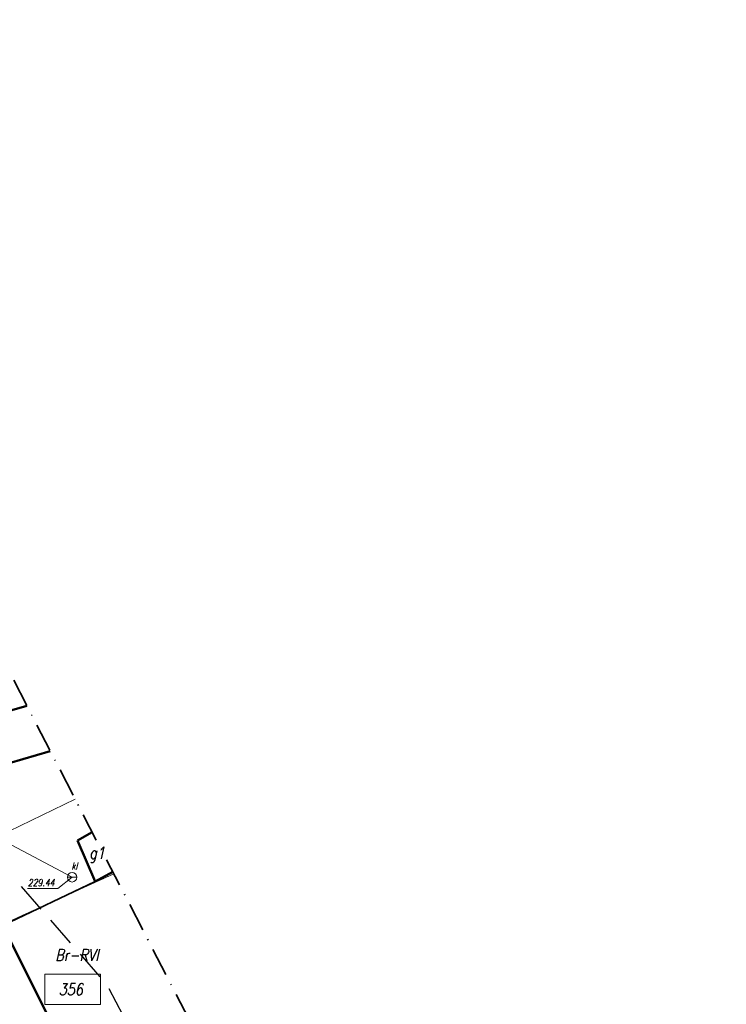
# Model space of a CAD drawing. Header units: millimetres. Extents: x 7436010 to 7436992, y 5663514 to 5666647.
# Tile 12 of 73: x 7436360 to 7436435, y 5663741 to 5663845. Entities that reach past the tile are written whole.
import ezdxf
from ezdxf.enums import TextEntityAlignment as Align

# ---------------------------------------------------------------- set-up
doc = ezdxf.new("R2010")
doc.units = ezdxf.units.MM
for name, pattern in [('$0$HIDDEN', [9.525, 6.35, -3.175]), ('2_EGBU_A', [0]), ('GAK', [3.5, 2, -0.75, 0, -0.75]), ('GDE', [0]), ('GUZ', [1.5, 1, -0.5])]:
    doc.linetypes.add(name, pattern=pattern)
for name, color, linetype, lineweight in [('1 OGRODZENIE', 7, 'BGT', 35), ('15 PRZEWODY KL', 34, 'Continuous', 18), ('31 SZAMBO OSADNIK', 34, 'Continuous', 18), ('43 RZĘDNE KL', 34, 'Continuous', 18), ('_DZIAŁKI DO POZWOLENIA', 110, 'Continuous', 9), ('_LINIA ROZ.LOKA', 4, '$0$HIDDEN', 30), ('DZIALKI_SYT-WYS_T_0', 7, 'Continuous', 18), ('EDZPD_L_1', 7, 'GDE', 18), ('EGBB_E_T_0', 7, 'Continuous', 18), ('EGBB_L_0', 7, '2_EGBU_A', 50), ('UŻYTKI LINIE', 96, 'GUZ', 18), ('UŻYTKI OZNACZENIE', 96, 'Continuous', 18), ('ZAKRES MAPY', 1, 'GAK', 35)]:
    doc.layers.add(name, color=color, linetype=linetype, lineweight=lineweight)
doc.layers.add('_map', color=7, linetype='Continuous')
doc.styles.add('K1_ACAD', font='romans.shx', dxfattribs={"width": 0.8, "oblique": 12})
doc.linetypes.add('BGT', pattern='A,3.75,[133,ltypeshp.shx,S=0.1875,R=0,X=0,Y=0],3.75', length=7.5)

# ---------------------------------------------------------------- blocks, each defined once
blk = doc.blocks.new('SZB')
at = {"linetype": 'Continuous'}
blk.add_line((-0.5, 0), (0.5, 0), dxfattribs=at)
blk.add_circle((0, 0), 0.5, dxfattribs=at)
blk = doc.blocks.new('STUDZ')
at = {"layer": '1 OGRODZENIE', "flags": 128}
blk.add_lwpolyline([(7436357.93, 5663749.45), (7436367.72, 5663754.1)], dxfattribs=at)
at = {"layer": '15 PRZEWODY KL', "flags": 128}
blk.add_lwpolyline([(7436365.28, 5663754.56), (7436350.66, 5663762.31)], dxfattribs=at)
at = {"layer": '43 RZĘDNE KL', "flags": 128}
blk.add_lwpolyline([(7436360.56, 5663753.38), (7436363.78, 5663753.38), (7436365.28, 5663754.56)], dxfattribs=at)
at = {"layer": 'EDZPD_L_1'}
for p, q in [((7436365.6, 5663762.84), (7436337.69, 5663749.27)), ((7436341.78, 5663742.24), (7436369.69, 5663754.92))]:
    blk.add_line(p, q, dxfattribs=at)
at = {"layer": 'EGBB_L_0'}
for p, q in [((7436353.42, 5663770.68), (7436360.49, 5663772.73)), ((7436354.77, 5663765.55), (7436362.97, 5663767.93)), ((7436365.84, 5663758.46), (7436367.42, 5663759.33)), ((7436365.84, 5663758.46), (7436367.72, 5663754.1)), ((7436367.72, 5663754.1), (7436369.59, 5663755.13)), ((7436357.93, 5663749.45), (7436362.88, 5663739.53))]:
    blk.add_line(p, q, dxfattribs=at)
at = {"layer": 'UŻYTKI LINIE', "flags": 128}
blk.add_lwpolyline([(7436341.78, 5663742.24), (7436369.69, 5663754.92)], dxfattribs=at)
at = {"layer": 'ZAKRES MAPY', "ltscale": 1.5}
blk.add_lwpolyline([(7436214.32, 5664064.98), (7436222.62, 5664010.82), (7436230.12, 5663943.99), (7436248.65, 5663869.32), (7436257.81, 5663817.45), (7436225.28, 5663809.49), (7436239.13, 5663761.43), (7436291.45, 5663747.95), (7436357.74, 5663551.42), (7436423.01, 5663550.19), (7436426.82, 5663608.65), (7436394.88, 5663706.24), (7436353.3, 5663786.62), (7436324.67, 5663863.48), (7436302.12, 5663964.1), (7436300.94, 5664023.12)], dxfattribs=at)
at = {"layer": '31 SZAMBO OSADNIK'}
blk.add_blockref('SZB', (7436365.28, 5663754.56), dxfattribs=at)
at = {"layer": '31 SZAMBO OSADNIK', "style": 'K1_ACAD', "oblique": 12, "width": 0.8}
blk.add_text('kl', height=0.75, dxfattribs=at).set_placement((7436365.22, 5663755.39))
at = {"layer": '43 RZĘDNE KL', "style": 'K1_ACAD', "oblique": 12, "width": 0.8}
blk.add_text('229.44', height=0.75, dxfattribs=at).set_placement((7436360.59, 5663753.63))
at = {"layer": 'DZIALKI_SYT-WYS_T_0', "style": 'K1_ACAD', "oblique": 12, "width": 0.8}
blk.add_text('356', height=1.25, dxfattribs=at).set_placement((7436365.14, 5663742.7), align=Align.MIDDLE)
at = {"layer": 'EGBB_E_T_0', "style": 'K1_ACAD', "oblique": 12, "width": 0.8}
blk.add_text('g1', height=1.25, dxfattribs=at).set_placement((7436367.92, 5663756.94), align=Align.MIDDLE)
at = {"layer": 'UŻYTKI OZNACZENIE', "style": 'K1_ACAD', "oblique": 12, "width": 0.8}
blk.add_text('Br-RVI', height=1.25, dxfattribs=at).set_placement((7436363.49, 5663746.96), align=Align.TOP_LEFT)

msp = doc.modelspace()

# ---------------------------------------------------------------- linework, layer by layer
at = {"layer": '_DZIAŁKI DO POZWOLENIA'}
msp.add_lwpolyline([(7436362.39, 5663744.29), (7436368.28, 5663744.29), (7436368.28, 5663741.09), (7436362.39, 5663741.09)], close=True, dxfattribs=at)
at = {"layer": '_LINIA ROZ.LOKA', "ltscale": 0.5, "flags": 128}
msp.add_lwpolyline([(7436769.82, 5666386.17), (7436785.63, 5666401.9), (7436777.17, 5666339.85), (7436769.64, 5666284.84), (7436763.69, 5666241.33), (7436758.71, 5666204.87), (7436747, 5666120.48), (7436746.67, 5666118.16), (7436746, 5666112.25), (7436742.68, 5666086.95), (7436737.87, 5666050.31), (7436735.79, 5666034.48), (7436729.16, 5665983.96), (7436725.41, 5665955.37), (7436721.16, 5665922.94), (7436716.68, 5665892.75), (7436714.65, 5665879.5), (7436710.7, 5665853.65), (7436705.91, 5665822.36), (7436701.24, 5665791.78), (7436696.68, 5665761.99), (7436693.36, 5665740.28), (7436692.49, 5665734.57), (7436691.24, 5665725.21), (7436686.82, 5665692.28), (7436686.24, 5665687.98), (7436687.02, 5665687.87), (7436687.8, 5665687.76), (7436688.43, 5665687.68), (7436689.73, 5665687.5), (7436691.7, 5665687.22), (7436695.05, 5665686.76), (7436699.59, 5665686.13), (7436703.87, 5665685.5), (7436710.05, 5665684.69), (7436704.14, 5665626.72), (7436692.35, 5665554.03), (7436684.4, 5665507.89), (7436678.95, 5665476.38), (7436678.11, 5665452.58), (7436669.82, 5665424.53), (7436658.74, 5665384.42), (7436649.92, 5665353.22), (7436656.07, 5665352.41), (7436640.53, 5665294.18), (7436627.07, 5665248.66), (7436617.8, 5665220.56), (7436609.03, 5665184.74), (7436597.09, 5665145.04), (7436586.74, 5665104.18), (7436580.26, 5665077.61), (7436551.4, 5665080.63), (7436544.13, 5665053.46), (7436541.65, 5665043.68), (7436535.65, 5665019.89), (7436527.28, 5664986.71), (7436518.85, 5664953.13), (7436540.24, 5664951.29), (7436527.27, 5664905.09), (7436512.89, 5664848.87), (7436512.75, 5664848.25), (7436491.25, 5664843.66), (7436490.45, 5664840.42), (7436488.75, 5664840.17), (7436485.59, 5664828.52), (7436480.77, 5664810.69), (7436477.56, 5664798.83), (7436470.05, 5664771.07), (7436466.78, 5664758.91), (7436461, 5664737.53), (7436453.38, 5664709.45), (7436450.49, 5664698.66), (7436449.29, 5664694.23), (7436447.88, 5664689), (7436444.73, 5664677.41), (7436439.73, 5664658.88), (7436430.8, 5664625.84), (7436422.09, 5664592.64), (7436411.81, 5664553.45), (7436402.82, 5664519.11), (7436395.06, 5664489.58), (7436386.91, 5664458.42), (7436380.7, 5664434.66), (7436376.52, 5664418.9), (7436373.4, 5664406.85), (7436371.23, 5664398.64), (7436365.4, 5664376.39), (7436360.19, 5664356.59), (7436358.97, 5664351.96), (7436370.07, 5664349.72), (7436345.74, 5664252.38), (7436338.1, 5664221.81), (7436346.56, 5664219.64), (7436332.96, 5664172.83), (7436327.71, 5664153.96), (7436320.71, 5664127.65), (7436315.85, 5664109.04), (7436293.51, 5664105.67), (7436291.78, 5664098.99), (7436311.25, 5664095.22), (7436305.86, 5664069.9), (7436301.25, 5664052.5), (7436298.26, 5664034.7), (7436295.23, 5664016.7), (7436294.2, 5663992.36), (7436295.68, 5663969.32), (7436298.86, 5663944.9), (7436305.05, 5663922.42), (7436309.37, 5663907.37), (7436310.08, 5663904.28), (7436287.94, 5663894.27), (7436287.89, 5663894.23), (7436289.29, 5663888.17), (7436307.22, 5663896.42), (7436313.56, 5663878.37), (7436316.82, 5663864.36), (7436323.1, 5663841.84), (7436323.62, 5663840.35), (7436302.73, 5663832.55), (7436306.08, 5663818.61), (7436328.59, 5663826.53), (7436335.3, 5663807.88), (7436346.49, 5663776.83), (7436347.27, 5663774.44), (7436325.84, 5663769.72), (7436328.27, 5663765.49), (7436328.27, 5663765.49), (7436337.73, 5663749.26), (7436355.95, 5663758.12), (7436369.04, 5663743.04), (7436379.22, 5663723.73), (7436386.59, 5663707.33), (7436393.78, 5663687.44), (7436394.54, 5663683.16), (7436386.12, 5663681.18), (7436375.06, 5663673.19), (7436376.66, 5663669.4), (7436378.04, 5663665.37), (7436383.14, 5663649.89), (7436385.45, 5663641.27), (7436392.56, 5663614.94), (7436402.77, 5663597.55), (7436404.55, 5663594.36), (7436398.14, 5663579.56), (7436383.47, 5663579.87), (7436383.47, 5663598.95), (7436383.54, 5663613.76), (7436381.27, 5663622.16), (7436375.49, 5663643.65), (7436374.49, 5663647.41), (7436373.19, 5663652.22), (7436366.81, 5663649.77), (7436363.11, 5663660.13), (7436369.06, 5663664.53), (7436367.98, 5663667.46), (7436362.42, 5663663.46), (7436351.03, 5663690.17), (7436348.92, 5663700.66), (7436355.28, 5663701.41), (7436350.01, 5663711.55), (7436342.68, 5663723.84), (7436323.69, 5663721.1), (7436294.62, 5663770.74), (7436268.86, 5663766.23), (7436263.07, 5663785.82), (7436260.04, 5663784.81), (7436254.69, 5663782.73), (7436252.46, 5663789.25), (7436260.43, 5663792.4), (7436278.16, 5663799.5), (7436285.7, 5663801.99), (7436278.82, 5663825.68), (7436273.4, 5663846.93), (7436269.39, 5663864.94), (7436284.57, 5663868.62), (7436282.66, 5663876.99), (7436274.79, 5663875.66), (7436272.43, 5663887.4), (7436280.04, 5663888.29), (7436279.11, 5663892.09), (7436269.52, 5663890.93), (7436263.1, 5663914.55), (7436258.6, 5663935.85), (7436251.25, 5663959.73), (7436247.77, 5663974.33), (7436257.81, 5663977.45), (7436257.7, 5663985.66), (7436257.6, 5663994.26), (7436254.81, 5664004.46), (7436251.48, 5664016.71), (7436250.55, 5664027.07), (7436249.49, 5664037.26), (7436242.69, 5664037.33), (7436241.68, 5664048.83), (7436240.9, 5664065.75), (7436219.89, 5664094.24), (7436221.99, 5664101.65), (7436224.11, 5664100.45), (7436249.12, 5664102.02), (7436242.68, 5664108.3), (7436226.64, 5664128.31), (7436226.02, 5664140.26), (7436224.84, 5664141.85), (7436219.24, 5664143.56), (7436189.72, 5664143.16), (7436172.24, 5664151.73), (7436160.04, 5664157.7), (7436156.65, 5664159.35), (7436144.81, 5664164.95), (7436142.54, 5664166.01), (7436135.05, 5664171.55), (7436122.04, 5664181.32), (7436108.22, 5664191.49), (7436106.94, 5664192.44), (7436096.69, 5664202.79), (7436089.7, 5664209.89), (7436082.36, 5664217.23), (7436065.98, 5664208.51), (7436054.19, 5664202.18), (7436048.15, 5664211.64), (7436077.49, 5664231.59), (7436078.11, 5664230.8), (7436082.88, 5664224.7), (7436088.01, 5664218.66), (7436091.26, 5664215.4), (7436100.88, 5664205.31), (7436105.44, 5664200.58), (7436107, 5664199), (7436108.61, 5664197.36), (7436109.38, 5664196.58), (7436109.54, 5664196.42), (7436113.39, 5664193.77), (7436117.54, 5664190.76), (7436126.19, 5664184.59), (7436131.52, 5664180.7), (7436136.12, 5664196.77), (7436147.66, 5664192.78), (7436144.07, 5664181.29), (7436141.62, 5664173.45), (7436149.98, 5664169.14), (7436161.93, 5664163.01), (7436166.87, 5664160.46), (7436176.13, 5664155.71), (7436190.6, 5664148.29), (7436211.64, 5664148.49), (7436219.97, 5664148.58), (7436227.76, 5664146.18), (7436230.92, 5664142.23), (7436230.7, 5664137.63), (7436231.98, 5664130.14), (7436242.86, 5664115.22), (7436255.74, 5664102.74), (7436277.11, 5664081.5), (7436279.29, 5664110.77), (7436287.11, 5664140.3), (7436294.81, 5664168.38), (7436300.41, 5664167.93), (7436303.62, 5664180.05), (7436314.75, 5664222.52), (7436320.67, 5664244.51), (7436329.29, 5664276.33), (7436339.49, 5664314.22), (7436347.35, 5664343.31), (7436344.05, 5664344.14), (7436348.21, 5664369.31), (7436371.21, 5664451.73), (7436387.62, 5664516.96), (7436415.59, 5664621.21), (7436434.67, 5664694.68), (7436464.45, 5664803.67), (7436472.92, 5664837.82), (7436477.35, 5664838.62), (7436478.21, 5664841.78), (7436481.51, 5664853.98), (7436494.03, 5664899.69), (7436502.4, 5664930.23), (7436504.59, 5664938.28), (7436507.77, 5664949.8), (7436500.72, 5664950), (7436508.91, 5664982.67), (7436528.12, 5665058.56), (7436539.99, 5665099.16), (7436546.5, 5665097.77), (7436553.59, 5665124.94), (7436568.61, 5665185.17), (7436573.13, 5665202.81), (7436575.09, 5665210.14), (7436580.01, 5665229.57), (7436583.77, 5665244.51), (7436593.84, 5665284.25), (7436602.23, 5665317.29), (7436613.91, 5665363.64), (7436618.24, 5665380.68), (7436630.04, 5665427.09), (7436635.6, 5665448.86), (7436641.55, 5665472.26), (7436645.6, 5665488.17), (7436647.47, 5665501.71), (7436650.05, 5665519.83), (7436651.53, 5665531.05), (7436655.66, 5665560.73), (7436662.17, 5665607.71), (7436664.22, 5665622.58), (7436669.04, 5665657.29), (7436673.24, 5665687.67), (7436669.13, 5665688.35), (7436676.29, 5665740.38), (7436691.42, 5665845.09), (7436699.67, 5665904.31), (7436707.4, 5665965.13), (7436522.2, 5665967.37), (7436460.27, 5665974.02), (7436461.79, 5665994.07), (7436645.18, 5665988.69), (7436704.6, 5665987.73), (7436718.23, 5666087.22), (7436731.41, 5666189.83), (7436742.14, 5666261.15), (7436750, 5666316.48), (7436754.58, 5666343.8), (7436764.08, 5666343.13), (7436769.82, 5666386.17)], dxfattribs=at)

# ---------------------------------------------------------------- block references
at = {"layer": '_map'}
msp.add_blockref('STUDZ', (0, 0), dxfattribs=at)

doc.saveas('drawing.dxf')
